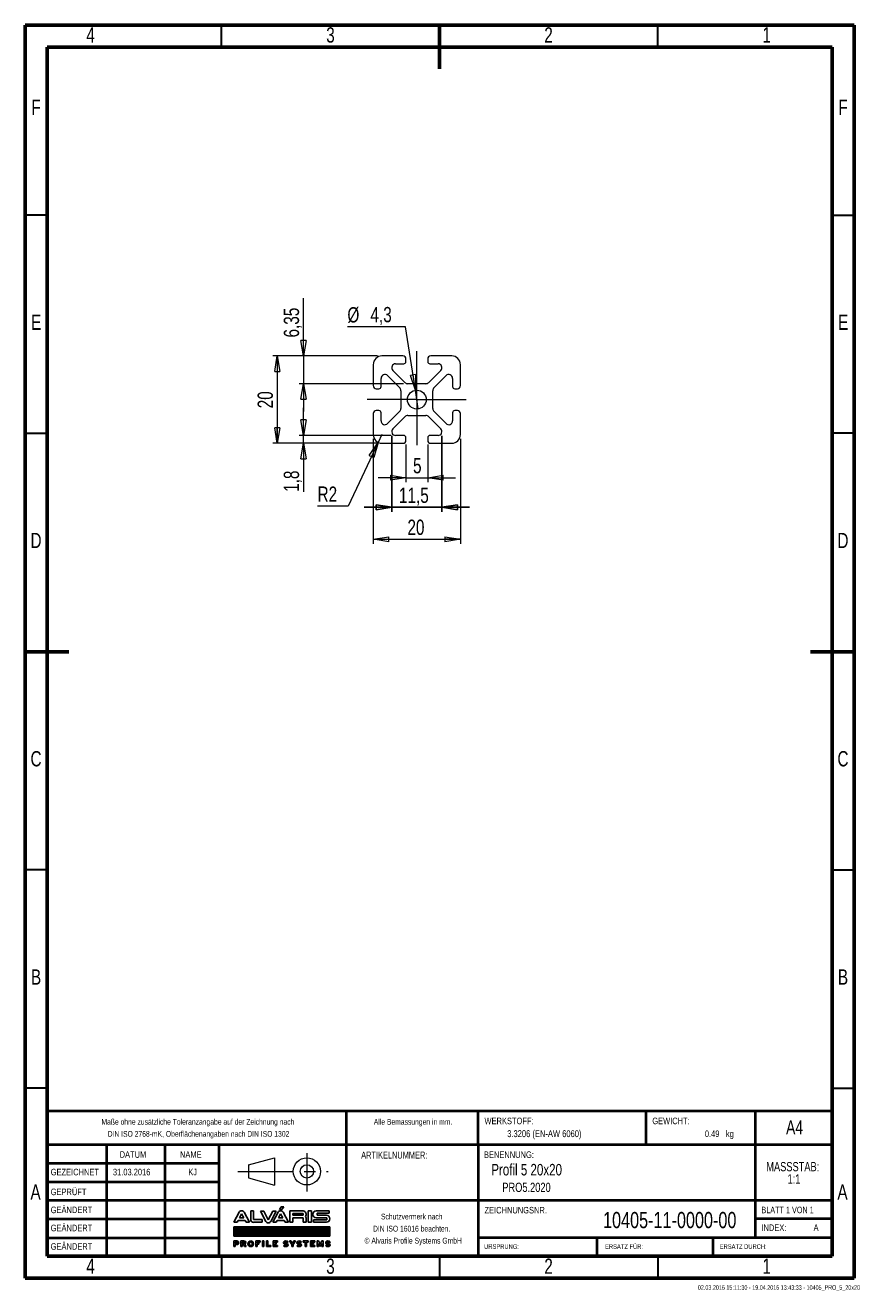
# Model space of a CAD drawing. Header units: millimetres. Extents: x 15 to 206, y 2 to 292.
import ezdxf

# ---------------------------------------------------------------- set-up
doc = ezdxf.new("R2010")
doc.units = ezdxf.units.MM
doc.header["$PDSIZE"] = -1
doc.linetypes.add('CENTERX2', pattern=[20.32, 12.7, -2.54, 2.54, -2.54])
for name, color, linetype in [('FORMAT', 7, 'Continuous'), ('SLD-0', 179, 'Continuous'), ('STANDARD_GRAU', 8, 'Continuous')]:
    doc.layers.add(name, color=color, linetype=linetype)
doc.styles.add('SLDTEXTSTYLE0', font='TXT', dxfattribs={"width": 0.75})
doc.styles.add('SLDTEXTSTYLE1', font='TXT', dxfattribs={"width": 0.692308})
doc.styles.add('SLDTEXTSTYLE2', font='TXT', dxfattribs={"width": 0.7})
doc.dimstyles.new('SLDDIMSTYLE0', dxfattribs={"dimtxt": 3.5, "dimasz": 3.556, "dimexe": 0, "dimexo": 0.0625, "dimgap": 0.875, "dimtad": 1, "dimdec": 1, "dimrnd": 1e-09, "dimzin": 12, "dimdsep": 46, "dimtxsty": 'SLDTEXTSTYLE0', "dimblk1": 'CLOSED', "dimblk2": 'CLOSED', "dimsah": 1, "dimcen": 0.09, "dimadec": 0, "dimazin": 3, "dimtfac": 1, "dimtmove": 0, "dimatfit": 0, "dimldrblk": 'CLOSED', "dimfxl": 1, "dimfrac": 2, "dimtolj": 1, "dimtzin": 12, "dimarcsym": 0})
doc.dimstyles.new('SLDDIMSTYLE1', dxfattribs={"dimtxt": 3.5, "dimasz": 3.556, "dimexe": 0, "dimexo": 0.0625, "dimgap": 0.875, "dimtad": 1, "dimrnd": 1e-09, "dimzin": 12, "dimdsep": 46, "dimtxsty": 'SLDTEXTSTYLE0', "dimblk1": 'CLOSED', "dimblk2": 'CLOSED', "dimsah": 1, "dimcen": 0.09, "dimadec": 0, "dimazin": 3, "dimtfac": 1, "dimtmove": 0, "dimatfit": 0, "dimldrblk": 'CLOSED', "dimfxl": 1, "dimfrac": 2, "dimtolj": 1, "dimtzin": 12, "dimarcsym": 0})
doc.dimstyles.new('SLDDIMSTYLE2', dxfattribs={"dimtxt": 3.5, "dimasz": 3.556, "dimexe": 0, "dimexo": 0.0625, "dimgap": 0.875, "dimtad": 1, "dimrnd": 1e-09, "dimzin": 12, "dimdsep": 46, "dimtxsty": 'SLDTEXTSTYLE0', "dimblk1": 'CLOSED', "dimblk2": 'CLOSED', "dimsah": 1, "dimcen": 0.09, "dimadec": 0, "dimazin": 3, "dimtfac": 1, "dimtofl": 0, "dimtmove": 0, "dimatfit": 3, "dimldrblk": 'CLOSED', "dimfxl": 1, "dimfrac": 2, "dimtolj": 1, "dimtzin": 12, "dimarcsym": 0})
doc.dimstyles.new('SLDDIMSTYLE3', dxfattribs={"dimtxt": 3.5, "dimasz": 3.556, "dimexe": 0, "dimexo": 0.0625, "dimgap": 0.875, "dimtad": 1, "dimdec": 1, "dimrnd": 1e-09, "dimzin": 12, "dimdsep": 46, "dimtxsty": 'SLDTEXTSTYLE0', "dimblk1": 'CLOSED', "dimblk2": 'CLOSED', "dimsah": 1, "dimcen": 0.09, "dimadec": 0, "dimazin": 3, "dimtfac": 1, "dimtdec": 1, "dimtmove": 0, "dimatfit": 0, "dimldrblk": 'CLOSED', "dimfxl": 1, "dimfrac": 2, "dimtolj": 1, "dimtzin": 12, "dimarcsym": 0})
doc.dimstyles.new('SLDDIMSTYLE4', dxfattribs={"dimtxt": 3.5, "dimasz": 3.556, "dimexe": 0, "dimexo": 0.0625, "dimgap": 0.875, "dimtad": 0, "dimtih": 1, "dimtoh": 1, "dimdec": 1, "dimrnd": 1e-09, "dimzin": 12, "dimdsep": 46, "dimtxsty": 'SLDTEXTSTYLE0', "dimblk1": 'NONE', "dimblk2": 'CLOSED', "dimsah": 1, "dimcen": 0, "dimadec": 0, "dimazin": 3, "dimtfac": 1, "dimtdec": 1, "dimtmove": 0, "dimatfit": 3, "dimldrblk": 'NONE', "dimfxl": 1, "dimfrac": 2, "dimtolj": 1, "dimtzin": 12, "dimarcsym": 0})
doc.dimstyles.new('SLDDIMSTYLE5', dxfattribs={"dimtxt": 3.5, "dimasz": 3.556, "dimexe": 0, "dimexo": 0.0625, "dimgap": 0.875, "dimtad": 0, "dimtih": 1, "dimtoh": 1, "dimrnd": 1e-09, "dimzin": 12, "dimdsep": 46, "dimtxsty": 'SLDTEXTSTYLE0', "dimblk1": 'CLOSED', "dimblk2": 'CLOSED', "dimsah": 1, "dimcen": 0, "dimadec": 0, "dimazin": 3, "dimtfac": 1, "dimtofl": 0, "dimtmove": 0, "dimatfit": 3, "dimldrblk": 'CLOSED', "dimfxl": 1, "dimfrac": 2, "dimtolj": 1, "dimtzin": 12, "dimarcsym": 0})

# ---------------------------------------------------------------- blocks, each defined once
blk = doc.blocks.new('Block2')
at = {"color": 7, "linetype": 'Continuous', "lineweight": 0}
for p, q in [((276.07, 30.81), (282.06, 32.4)), ((282.06, 32.4), (282.06, 26.16)), ((276.07, 30.81), (276.07, 27.78)), ((276.07, 27.78), (282.06, 26.16))]:
    blk.add_line(p, q, dxfattribs=at)
at = {"color": 7, "linetype": 'CENTERX2', "lineweight": 0}
for p, q in [((289.49, 33.46), (289.49, 24.67)), ((273.66, 29.29), (294.36, 29.29))]:
    blk.add_line(p, q, dxfattribs=at)
at = {"color": 7, "linetype": 'Continuous', "lineweight": 0}
for radius in [3.12, 1.52]:
    blk.add_circle((289.49, 29.29), radius, dxfattribs=at)
blk.add_attdef('AUTOATTR7', (0, 0), '', height=1, dxfattribs=at)
blk = doc.blocks.new('ALVARIS-LOGO_BL1')
at = {"layer": 'SLD-0', "color": 2, "linetype": 'Continuous'}
for p, q in [((-368.6, 33.5), (-327.7, 110.4)), ((-325.1, 67.6), (-308.8, 98.1)), ((-308.8, 98.1), (-292.6, 67.6)), ((-249, 33.5), (-289.9, 110.4)), ((-239.9, 121.2), (-218.3, 121.2)), ((-239.9, 121.2), (-239.9, 55)), ((-218.3, 121.2), (-218.3, 55)), ((-139.8, 117.8), (-165.3, 117.8)), ((-165.3, 117.8), (-124.3, 40.9)), ((-105.4, 53.2), (-139.8, 117.8)), ((-71, 117.8), (-105.4, 53.2)), ((-45.6, 117.8), (-86.5, 40.9)), ((-71.1, 33.5), (-30.2, 110.4)), ((-45.6, 117.8), (-71, 117.8)), ((-27.6, 67.6), (-11.3, 98.1)), ((-18.5, 130.5), (-6, 152.4)), ((-18.5, 130.5), (-2.9, 130.5)), ((-11.3, 98.1), (4.9, 67.6)), ((-6, 152.4), (14.6, 152.4)), ((-2.9, 130.5), (14.6, 152.4)), ((48.5, 33.5), (7.6, 110.4)), ((59.3, 33.5), (59.3, 121.2)), ((59.3, 121.2), (161.1, 121.2)), ((82.2, 100.8), (82.2, 88)), ((161.1, 100.8), (82.2, 100.8)), ((161.1, 88), (161.1, 100.8)), ((198.5, 33.5), (198.5, 121.2)), ((198.5, 121.2), (224.9, 121.2)), ((224.9, 33.5), (224.9, 121.2)), ((260.8, 121.2), (359.8, 121.2)), ((359.8, 102.2), (267.3, 102.2)), ((267.3, 102.2), (267.3, 88)), ((359.8, 121.2), (359.8, 102.2)), ((-368.6, 33.5), (-343.2, 33.5)), ((-343.2, 33.5), (-335.2, 48.5)), ((-335.2, 48.5), (-282.4, 48.5)), ((-292.6, 67.6), (-325.1, 67.6)), ((-282.4, 48.5), (-274.4, 33.5)), ((-274.4, 33.5), (-249, 33.5)), ((-218.3, 55), (-151.8, 55)), ((-151.8, 33.5), (-218.3, 33.5)), ((-151.8, 55), (-151.8, 33.5)), ((-71.1, 33.5), (-45.7, 33.5)), ((-45.7, 33.5), (-37.7, 48.5)), ((-37.7, 48.5), (15.1, 48.5)), ((4.9, 67.6), (-27.6, 67.6)), ((15.1, 48.5), (23.1, 33.5)), ((23.1, 33.5), (48.5, 33.5)), ((82.2, 33.5), (59.3, 33.5)), ((82.2, 88), (161.1, 88)), ((82.2, 67.6), (82.2, 33.5)), ((82.2, 67.6), (161.1, 67.6)), ((161.1, 67.6), (161.1, 33.5)), ((161.1, 33.5), (184, 33.5)), ((184, 33.5), (184, 67.6)), ((224.9, 33.5), (198.5, 33.5)), ((241.1, 33.5), (241.1, 52.7)), ((241.1, 52.7), (341.3, 52.7)), ((241.1, 33.5), (340, 33.5)), ((341.3, 67.6), (260.8, 67.6)), ((267.3, 88), (340, 88)), ((341.3, 52.7), (341.3, 67.6)), ((-368.6, -1.7), (365.4, -1.7)), ((-368.6, -72.5), (-368.6, -1.7)), ((365.4, -1.7), (-368.6, -1.7)), ((-368.6, -1.7), (-368.6, -72.5)), ((-368.6, -71.5), (-298.8, -1.7)), ((-368.6, -67.5), (-302.8, -1.7)), ((-368.6, -63.6), (-306.7, -1.7)), ((-368.6, -59.6), (-310.7, -1.7)), ((-368.6, -55.7), (-314.6, -1.7)), ((-368.6, -51.7), (-318.6, -1.7)), ((-368.6, -47.8), (-322.5, -1.7)), ((-368.6, -43.8), (-326.5, -1.7)), ((-368.6, -39.9), (-330.5, -1.7)), ((-368.6, -35.9), (-334.4, -1.7)), ((-368.6, -31.9), (-338.4, -1.7)), ((-368.6, -28), (-342.3, -1.7)), ((-368.6, -24), (-346.3, -1.7)), ((-368.6, -20.1), (-350.2, -1.7)), ((-368.6, -16.1), (-354.2, -1.7)), ((-368.6, -12.2), (-358.1, -1.7)), ((-368.6, -8.2), (-362.1, -1.7)), ((-368.6, -4.3), (-366, -1.7)), ((365.4, -72.5), (-368.6, -72.5)), ((-368.6, -72.5), (365.4, -72.5)), ((-365.7, -72.5), (-294.9, -1.7)), ((-361.7, -72.5), (-290.9, -1.7)), ((-357.8, -72.5), (-287, -1.7)), ((-353.8, -72.5), (-283, -1.7)), ((-349.8, -72.5), (-279.1, -1.7)), ((-345.9, -72.5), (-275.1, -1.7)), ((-341.9, -72.5), (-271.2, -1.7)), ((-338, -72.5), (-267.2, -1.7)), ((-334, -72.5), (-263.2, -1.7)), ((-330.1, -72.5), (-259.3, -1.7)), ((-326.1, -72.5), (-255.3, -1.7)), ((-322.2, -72.5), (-251.4, -1.7)), ((-318.2, -72.5), (-247.4, -1.7)), ((-314.3, -72.5), (-243.5, -1.7)), ((-310.3, -72.5), (-239.5, -1.7)), ((-306.4, -72.5), (-235.6, -1.7)), ((-302.4, -72.5), (-231.6, -1.7)), ((-298.5, -72.5), (-227.7, -1.7)), ((-294.5, -72.5), (-223.7, -1.7)), ((-290.5, -72.5), (-219.8, -1.7)), ((-286.6, -72.5), (-215.8, -1.7)), ((-282.6, -72.5), (-211.8, -1.7)), ((-278.7, -72.5), (-207.9, -1.7)), ((-274.7, -72.5), (-203.9, -1.7)), ((-270.8, -72.5), (-200, -1.7)), ((-266.8, -72.5), (-196, -1.7)), ((-262.9, -72.5), (-192.1, -1.7)), ((-258.9, -72.5), (-188.1, -1.7)), ((-255, -72.5), (-184.2, -1.7)), ((-251, -72.5), (-180.2, -1.7)), ((-247.1, -72.5), (-176.3, -1.7)), ((-243.1, -72.5), (-172.3, -1.7)), ((-239.2, -72.5), (-168.4, -1.7)), ((-235.2, -72.5), (-164.4, -1.7)), ((-231.2, -72.5), (-160.5, -1.7)), ((-227.3, -72.5), (-156.5, -1.7)), ((-223.3, -72.5), (-152.5, -1.7)), ((-219.4, -72.5), (-148.6, -1.7)), ((-215.4, -72.5), (-144.6, -1.7)), ((-211.5, -72.5), (-140.7, -1.7)), ((-207.5, -72.5), (-136.7, -1.7)), ((-203.6, -72.5), (-132.8, -1.7)), ((-199.6, -72.5), (-128.8, -1.7)), ((-195.7, -72.5), (-124.9, -1.7)), ((-191.7, -72.5), (-120.9, -1.7)), ((-187.8, -72.5), (-117, -1.7)), ((-183.8, -72.5), (-113, -1.7)), ((-179.8, -72.5), (-109.1, -1.7)), ((-175.9, -72.5), (-105.1, -1.7)), ((-171.9, -72.5), (-101.2, -1.7)), ((-168, -72.5), (-97.2, -1.7)), ((-164, -72.5), (-93.2, -1.7)), ((-160.1, -72.5), (-89.3, -1.7)), ((-156.1, -72.5), (-85.3, -1.7)), ((-152.2, -72.5), (-81.4, -1.7)), ((-148.2, -72.5), (-77.4, -1.7)), ((-144.3, -72.5), (-73.5, -1.7)), ((-140.3, -72.5), (-69.5, -1.7)), ((-136.4, -72.5), (-65.6, -1.7)), ((-132.4, -72.5), (-61.6, -1.7)), ((-128.5, -72.5), (-57.7, -1.7)), ((-124.5, -72.5), (-53.7, -1.7)), ((-120.5, -72.5), (-49.8, -1.7)), ((-116.6, -72.5), (-45.8, -1.7)), ((-112.6, -72.5), (-41.8, -1.7)), ((-108.7, -72.5), (-37.9, -1.7)), ((-104.7, -72.5), (-33.9, -1.7)), ((-100.8, -72.5), (-30, -1.7)), ((-96.8, -72.5), (-26, -1.7)), ((-92.9, -72.5), (-22.1, -1.7)), ((-88.9, -72.5), (-18.1, -1.7)), ((-85, -72.5), (-14.2, -1.7)), ((-81, -72.5), (-10.2, -1.7)), ((-77.1, -72.5), (-6.3, -1.7)), ((-73.1, -72.5), (-2.3, -1.7)), ((-69.2, -72.5), (1.6, -1.7)), ((-65.2, -72.5), (5.6, -1.7)), ((-61.2, -72.5), (9.5, -1.7)), ((-57.3, -72.5), (13.5, -1.7)), ((-53.3, -72.5), (17.5, -1.7)), ((-49.4, -72.5), (21.4, -1.7)), ((-45.4, -72.5), (25.4, -1.7)), ((-41.5, -72.5), (29.3, -1.7)), ((-37.5, -72.5), (33.3, -1.7)), ((-33.6, -72.5), (37.2, -1.7)), ((-29.6, -72.5), (41.2, -1.7)), ((-25.7, -72.5), (45.1, -1.7)), ((-21.7, -72.5), (49.1, -1.7)), ((-17.8, -72.5), (53, -1.7)), ((-13.8, -72.5), (57, -1.7)), ((-9.8, -72.5), (60.9, -1.7)), ((-5.9, -72.5), (64.9, -1.7)), ((-1.9, -72.5), (68.8, -1.7)), ((2, -72.5), (72.8, -1.7)), ((6, -72.5), (76.8, -1.7)), ((9.9, -72.5), (80.7, -1.7)), ((13.9, -72.5), (84.7, -1.7)), ((17.8, -72.5), (88.6, -1.7)), ((21.8, -72.5), (92.6, -1.7)), ((25.7, -72.5), (96.5, -1.7)), ((29.7, -72.5), (100.5, -1.7)), ((33.6, -72.5), (104.4, -1.7)), ((37.6, -72.5), (108.4, -1.7)), ((41.5, -72.5), (112.3, -1.7)), ((45.5, -72.5), (116.3, -1.7)), ((49.5, -72.5), (120.2, -1.7)), ((53.4, -72.5), (124.2, -1.7)), ((57.4, -72.5), (128.1, -1.7)), ((61.3, -72.5), (132.1, -1.7)), ((65.3, -72.5), (136.1, -1.7)), ((69.2, -72.5), (140, -1.7)), ((73.2, -72.5), (144, -1.7)), ((77.1, -72.5), (147.9, -1.7)), ((81.1, -72.5), (151.9, -1.7)), ((85, -72.5), (155.8, -1.7)), ((89, -72.5), (159.8, -1.7)), ((92.9, -72.5), (163.7, -1.7)), ((96.9, -72.5), (167.7, -1.7)), ((100.8, -72.5), (171.6, -1.7)), ((104.8, -72.5), (175.6, -1.7)), ((108.8, -72.5), (179.5, -1.7)), ((112.7, -72.5), (183.5, -1.7)), ((116.7, -72.5), (187.5, -1.7)), ((120.6, -72.5), (191.4, -1.7)), ((124.6, -72.5), (195.4, -1.7)), ((128.5, -72.5), (199.3, -1.7)), ((132.5, -72.5), (203.3, -1.7)), ((136.4, -72.5), (207.2, -1.7)), ((140.4, -72.5), (211.2, -1.7)), ((144.3, -72.5), (215.1, -1.7)), ((148.3, -72.5), (219.1, -1.7)), ((152.2, -72.5), (223, -1.7)), ((156.2, -72.5), (227, -1.7)), ((160.1, -72.5), (230.9, -1.7)), ((164.1, -72.5), (234.9, -1.7)), ((168.1, -72.5), (238.8, -1.7)), ((172, -72.5), (242.8, -1.7)), ((176, -72.5), (246.8, -1.7)), ((179.9, -72.5), (250.7, -1.7)), ((183.9, -72.5), (254.7, -1.7)), ((187.8, -72.5), (258.6, -1.7)), ((191.8, -72.5), (262.6, -1.7)), ((195.7, -72.5), (266.5, -1.7)), ((199.7, -72.5), (270.5, -1.7)), ((203.6, -72.5), (274.4, -1.7)), ((207.6, -72.5), (278.4, -1.7)), ((211.5, -72.5), (282.3, -1.7)), ((215.5, -72.5), (286.3, -1.7)), ((219.5, -72.5), (290.2, -1.7)), ((223.4, -72.5), (294.2, -1.7)), ((227.4, -72.5), (298.1, -1.7)), ((231.3, -72.5), (302.1, -1.7)), ((235.3, -72.5), (306.1, -1.7)), ((239.2, -72.5), (310, -1.7)), ((243.2, -72.5), (314, -1.7)), ((247.1, -72.5), (317.9, -1.7)), ((251.1, -72.5), (321.9, -1.7)), ((255, -72.5), (325.8, -1.7)), ((259, -72.5), (329.8, -1.7)), ((262.9, -72.5), (333.7, -1.7)), ((266.9, -72.5), (337.7, -1.7)), ((270.8, -72.5), (341.6, -1.7)), ((274.8, -72.5), (345.6, -1.7)), ((278.8, -72.5), (349.5, -1.7)), ((282.7, -72.5), (353.5, -1.7)), ((286.7, -72.5), (357.5, -1.7)), ((290.6, -72.5), (361.4, -1.7)), ((294.6, -72.5), (365.4, -1.7)), ((298.5, -72.5), (365.4, -5.6)), ((302.5, -72.5), (365.4, -9.5)), ((306.4, -72.5), (365.4, -13.5)), ((310.4, -72.5), (365.4, -17.4)), ((314.3, -72.5), (365.4, -21.4)), ((318.3, -72.5), (365.4, -25.3)), ((322.2, -72.5), (365.4, -29.3)), ((326.2, -72.5), (365.4, -33.2)), ((330.1, -72.5), (365.4, -37.2)), ((334.1, -72.5), (365.4, -41.1)), ((338.1, -72.5), (365.4, -45.1)), ((342, -72.5), (365.4, -49.1)), ((346, -72.5), (365.4, -53)), ((349.9, -72.5), (365.4, -57)), ((353.9, -72.5), (365.4, -60.9)), ((357.8, -72.5), (365.4, -64.9)), ((361.8, -72.5), (365.4, -68.8)), ((365.4, -1.7), (365.4, -72.5)), ((365.4, -72.5), (365.4, -1.7)), ((-368.6, -108.1), (-368.6, -152.4)), ((-368.6, -108.1), (-345.2, -108.1)), ((-368.6, -152.4), (-359.4, -152.4)), ((-359.4, -127.2), (-359.4, -117.3)), ((-359.4, -117.3), (-346.2, -117.3)), ((-359.4, -127.2), (-346.2, -127.2)), ((-359.4, -152.4), (-359.4, -136.5)), ((-359.4, -136.5), (-345.2, -136.5)), ((-314.5, -108.1), (-314.5, -152.4)), ((-314.5, -108.1), (-291.1, -108.1)), ((-314.5, -152.4), (-305.3, -152.4)), ((-305.3, -127.2), (-305.3, -117.3)), ((-305.3, -117.3), (-292, -117.3)), ((-305.3, -127.2), (-292, -127.2)), ((-305.3, -152.4), (-305.3, -136.5)), ((-305.3, -136.5), (-295.3, -136.5)), ((-295.3, -136.5), (-286.5, -152.4)), ((-275, -152.4), (-286.5, -152.4)), ((-284.6, -134.9), (-275, -152.4)), ((-200.9, -108.1), (-166.2, -108.1)), ((-200.9, -152.4), (-200.9, -108.1)), ((-191.2, -152.4), (-200.9, -152.4)), ((-166.2, -117.3), (-191.2, -117.3)), ((-191.2, -117.3), (-191.2, -124.8)), ((-191.2, -124.8), (-176.7, -124.8)), ((-176.7, -133.5), (-191.2, -133.5)), ((-191.2, -133.5), (-191.2, -152.4)), ((-176.7, -124.8), (-176.7, -133.5)), ((-166.2, -108.1), (-166.2, -117.3)), ((-149.7, -108.1), (-140, -108.1)), ((-149.7, -152.4), (-149.7, -108.1)), ((-140, -152.4), (-149.7, -152.4)), ((-140, -108.1), (-140, -152.4)), ((-119.3, -108.1), (-119.3, -152.4)), ((-109.6, -108.1), (-119.3, -108.1)), ((-119.3, -152.4), (-85.2, -152.4)), ((-109.6, -142.7), (-109.6, -108.1)), ((-85.2, -142.7), (-109.6, -142.7)), ((-85.2, -152.4), (-85.2, -142.7)), ((-68.9, -152.4), (-68.9, -108.1)), ((-68.9, -108.1), (-35, -108.1)), ((-35, -152.4), (-68.9, -152.4)), ((-35, -117.3), (-58.9, -117.3)), ((-58.9, -117.3), (-58.9, -124.8)), ((-58.9, -124.8), (-45.3, -124.8)), ((-45.3, -132.9), (-58.9, -132.9)), ((-58.9, -132.9), (-58.9, -142.7)), ((-58.9, -142.7), (-35, -142.7)), ((-45.3, -124.8), (-45.3, -132.9)), ((-35, -108.1), (-35, -117.3)), ((-35, -142.7), (-35, -152.4)), ((17.6, -139.1), (10.3, -145.2)), ((27, -126.1), (28.9, -126.1)), ((27, -135.3), (28.9, -135.3)), ((38.3, -122.2), (45.7, -116.2)), ((55.9, -108.1), (67.4, -108.1)), ((74.5, -135.1), (55.9, -108.1)), ((67.4, -108.1), (79.2, -127.4)), ((74.5, -152.4), (74.5, -135.1)), ((83.9, -152.4), (74.5, -152.4)), ((79.2, -127.4), (91, -108.1)), ((102.5, -108.1), (83.9, -135.1)), ((83.9, -135.1), (83.9, -152.4)), ((91, -108.1), (102.5, -108.1)), ((120.4, -139.1), (113, -145.2)), ((129.8, -126.1), (131.6, -126.1)), ((129.8, -135.3), (131.6, -135.3)), ((141.1, -122.2), (148.4, -116.2)), ((161.8, -117.3), (161.8, -108.1)), ((161.8, -108.1), (199.3, -108.1)), ((175.8, -117.3), (161.8, -117.3)), ((175.8, -152.4), (175.8, -117.3)), ((185.6, -152.4), (175.8, -152.4)), ((199.3, -117.3), (185.6, -117.3)), ((185.6, -117.3), (185.6, -152.4)), ((199.3, -108.1), (199.3, -117.3)), ((216.2, -152.4), (216.2, -108.1)), ((216.2, -108.1), (250.1, -108.1)), ((250.1, -152.4), (216.2, -152.4)), ((250.1, -117.3), (226.2, -117.3)), ((226.2, -117.3), (226.2, -124.8)), ((226.2, -124.8), (239.8, -124.8)), ((239.8, -132.9), (226.2, -132.9)), ((226.2, -132.9), (226.2, -142.7)), ((226.2, -142.7), (250.1, -142.7)), ((239.8, -124.8), (239.8, -132.9)), ((250.1, -108.1), (250.1, -117.3)), ((250.1, -142.7), (250.1, -152.4)), ((268.4, -152.4), (268.4, -108.1)), ((268.4, -108.1), (278, -108.1)), ((278.4, -152.4), (268.4, -152.4)), ((291.1, -134.4), (278, -108.1)), ((278.4, -127.9), (291.1, -152.4)), ((278.4, -127.9), (278.4, -152.4)), ((291.1, -134.4), (304.2, -108.1)), ((303.8, -127.9), (291.1, -152.4)), ((303.8, -127.9), (303.8, -152.4)), ((303.8, -152.4), (313.8, -152.4)), ((304.2, -108.1), (313.8, -108.1)), ((313.8, -152.4), (313.8, -108.1)), ((340.6, -139.1), (333.2, -145.2)), ((350, -126.1), (351.9, -126.1)), ((350, -135.3), (351.9, -135.3)), ((361.3, -122.2), (368.6, -116.2))]:
    blk.add_line(p, q, dxfattribs=at)
for centre, radius, start, end in [((-308.8, 99.3), 21.9, 30.42764, 149.57236), ((-11.3, 99.3), 21.9, 30.42764, 149.57236), ((156.9, 94.5), 27, 321.76228, 80.96222), ((262.3, 94.4), 26.9, 93.03544, 266.96456), ((-218.3, 55), 21.6, 180, 270), ((-105.4, 52), 21.9, 210.42764, 329.57236), ((161, 61.2), 23.9, 15.46235, 43.90993), ((338.1, 60.7), 27.3, 273.93117, 86.06883), ((-346.2, -122.3), 4.96, 270, 90), ((-345.2, -122.3), 14.2, 270, 90), ((-292, -122.3), 4.96, 270, 90), ((-291.1, -122.3), 14.2, 297.02151, 90), ((28.9, -127.2), 16.5, 226.72744, 270.01421), ((27, -134.2), 16.5, 46.72744, 90.01421), ((131.6, -127.2), 16.5, 226.72744, 270.01421), ((129.8, -134.2), 16.5, 46.72744, 90.01421), ((351.9, -127.2), 16.5, 226.72744, 270.01421), ((350, -134.2), 16.5, 46.72744, 90.01421)]:
    blk.add_arc(centre, radius, start, end, dxfattribs=at)
for centre, major_axis, ratio in [((-239.3, -130.2), (0, 22.2), 0.948396), ((-239.3, -130.1), (0, 13.9), 0.802774)]:
    blk.add_ellipse(centre, major_axis=major_axis, ratio=ratio, dxfattribs=at)
for centre, major_axis, ratio, start_param, end_param in [((27, -122.1), (-16.6, 0), 0.794296, 4.712389, 7.853982), ((28.9, -139.2), (20.9, 0), 0.630369, 3.608164, 4.712389), ((27, -121.9), (-6.28, 0), 0.661774, 4.712389, 7.853982), ((27, -122.1), (-20.9, 0), 0.630369, 3.608164, 4.712389), ((28.9, -139.2), (16.6, 0), 0.794296, 4.712389, 7.853982), ((28.9, -139.5), (6.28, 0), 0.661774, 4.712389, 7.853982), ((129.8, -122.1), (-16.6, 0), 0.794296, 4.712389, 7.853982), ((131.6, -139.2), (20.9, 0), 0.630369, 3.608164, 4.712389), ((129.8, -121.9), (-6.28, 0), 0.661774, 4.712389, 7.853982), ((129.8, -122.1), (-20.9, 0), 0.630369, 3.608164, 4.712389), ((131.6, -139.2), (16.6, 0), 0.794296, 4.712389, 7.853982), ((131.6, -139.5), (6.28, 0), 0.661774, 4.712389, 7.853982), ((350, -122.1), (-16.6, 0), 0.794296, 4.712389, 7.853982), ((351.9, -139.2), (20.9, 0), 0.630369, 3.608164, 4.712389), ((350, -121.9), (-6.28, 0), 0.661774, 4.712389, 7.853982), ((350, -122.1), (-20.9, 0), 0.630369, 3.608164, 4.712389), ((351.9, -139.2), (16.6, 0), 0.794296, 4.712389, 7.853982), ((351.9, -139.5), (6.28, 0), 0.661774, 4.712389, 7.853982)]:
    blk.add_ellipse(centre, major_axis=major_axis, ratio=ratio, start_param=start_param, end_param=end_param, dxfattribs=at)
blk = doc.blocks.new('SW_NOTE_0')
at = {"color": 0, "linetype": 'Continuous', "lineweight": 0, "char_height": 2.117, "attachment_point": 2, "style": 'SLDTEXTSTYLE0'}
for s, insert in [('MASSSTAB:', (6.98, 2.73)), ('1:1', (7.25, -0.09))]:
    blk.add_mtext(s, dxfattribs=dict(at, insert=insert))
blk = doc.blocks.new('SW_NOTE_1')
at = {"color": 0, "linetype": 'Continuous', "lineweight": 0, "char_height": 1.3229, "attachment_point": 2, "style": 'SLDTEXTSTYLE2'}
for s, insert in [('Schutzvermerk nach', (8.16, 1.71)), ('DIN ISO 16016 beachten.', (8.15, -1.06)), ('© Alvaris Profile Systems GmbH', (8.5, -3.82))]:
    blk.add_mtext(s, dxfattribs=dict(at, insert=insert))
blk = doc.blocks.new('SW_NOTE_2')
at = {"color": 0, "linetype": 'Continuous', "lineweight": 0, "char_height": 1.3229, "attachment_point": 2, "style": 'SLDTEXTSTYLE2'}
for s, insert in [('Maße ohne zusätzliche Toleranzangabe auf der Zeichnung nach', (25.55, 1.71)), ('DIN ISO 2768-mK, Oberflächenangaben nach DIN ISO 1302', (25.69, -1.06))]:
    blk.add_mtext(s, dxfattribs=dict(at, insert=insert))
blk = doc.blocks.new('_CLOSED')
at = {"color": 0, "linetype": 'ByBlock', "lineweight": -2}
for p, q in [((-1, 0.166667), (0, 0)), ((-1, 0.166667), (-1, -0.166667)), ((0, 0), (-1, -0.166667)), ((0, 0), (-1, 0))]:
    blk.add_line(p, q, dxfattribs=at)
blk = doc.blocks.new('_D')
at = {"layer": 'STANDARD_GRAU'}
for p, q in [((99.02, 197.93), (99.02, 180.58)), ((110.52, 197.93), (110.52, 180.58)), ((99.02, 181.58), (92.67, 181.58)), ((99.02, 181.58), (110.52, 181.58)), ((110.52, 181.58), (116.87, 181.58))]:
    blk.add_line(p, q, dxfattribs=at)
at = {"layer": 'STANDARD_GRAU', "xscale": 3.556, "yscale": 3.556}
blk.add_blockref('_CLOSED', (99.02, 181.58), dxfattribs=at)
at = {"layer": 'STANDARD_GRAU', "xscale": 3.556, "yscale": 3.556, "rotation": 180}
blk.add_blockref('_CLOSED', (110.52, 181.58), dxfattribs=at)
at = {"layer": 'STANDARD_GRAU', "insert": (100.67, 186.09), "char_height": 3.5, "attachment_point": 1, "style": 'SLDTEXTSTYLE0'}
blk.add_mtext('11,5', dxfattribs=at)
blk = doc.blocks.new('_D_1')
at = {"color": 7, "linetype": 'Continuous', "lineweight": 0}
for p, q in [((102.27, 195.95), (102.27, 187.36)), ((107.27, 195.95), (107.27, 187.36)), ((102.27, 188.36), (95.92, 188.36)), ((102.27, 188.36), (107.27, 188.36)), ((107.27, 188.36), (113.62, 188.36))]:
    blk.add_line(p, q, dxfattribs=at)
at = {"color": 7, "linetype": 'Continuous', "lineweight": 0, "xscale": 3.556, "yscale": 3.556}
blk.add_blockref('_CLOSED', (102.27, 188.36, -500), dxfattribs=at)
at = {"color": 7, "linetype": 'Continuous', "lineweight": 0, "xscale": 3.556, "yscale": 3.556, "rotation": 180}
blk.add_blockref('_CLOSED', (107.27, 188.36, -500), dxfattribs=at)
at = {"color": 7, "linetype": 'Continuous', "lineweight": 0, "insert": (103.9, 192.87), "char_height": 3.5, "attachment_point": 1, "style": 'SLDTEXTSTYLE0'}
blk.add_mtext('5', dxfattribs=at)
blk = doc.blocks.new('_D_2')
at = {"color": 7, "linetype": 'Continuous', "lineweight": 0}
for p, q in [((94.77, 197.25), (94.77, 173.25)), ((114.77, 197.25), (114.77, 173.25)), ((94.77, 174.25), (114.77, 174.25))]:
    blk.add_line(p, q, dxfattribs=at)
at = {"color": 7, "linetype": 'Continuous', "lineweight": 0, "xscale": 3.556, "yscale": 3.556, "rotation": 180}
blk.add_blockref('_CLOSED', (94.77, 174.25, -500), dxfattribs=at)
at = {"color": 7, "linetype": 'Continuous', "lineweight": 0, "xscale": 3.556, "yscale": 3.556}
blk.add_blockref('_CLOSED', (114.77, 174.25, -500), dxfattribs=at)
at = {"color": 7, "linetype": 'Continuous', "lineweight": 0, "insert": (102.61, 178.76), "char_height": 3.5, "attachment_point": 1, "style": 'SLDTEXTSTYLE0'}
blk.add_mtext('20', dxfattribs=at)
blk = doc.blocks.new('_D_3')
at = {"color": 7, "linetype": 'Continuous', "lineweight": 0}
for p, q in [((78.77, 198.05), (78.77, 204.4)), ((98.9, 198.05), (77.77, 198.05)), ((78.77, 196.25), (78.77, 198.05)), ((95.77, 196.25), (77.77, 196.25)), ((78.77, 196.25), (78.77, 185.12))]:
    blk.add_line(p, q, dxfattribs=at)
at = {"color": 7, "linetype": 'Continuous', "lineweight": 0, "xscale": 3.556, "yscale": 3.556}
for p, rotation in [((78.77, 198.05, -500), 270), ((78.77, 196.25, -500), 90)]:
    blk.add_blockref('_CLOSED', p, dxfattribs=dict(at, rotation=rotation))
at = {"color": 7, "linetype": 'Continuous', "lineweight": 0, "insert": (74.26, 185.12), "char_height": 3.5, "attachment_point": 1, "rotation": 90, "style": 'SLDTEXTSTYLE0'}
blk.add_mtext('1,8', dxfattribs=at)
blk = doc.blocks.new('_D_4')
at = {"color": 7, "linetype": 'Continuous', "lineweight": 0}
for p, q in [((78.77, 216.25), (78.77, 229.53)), ((95.77, 216.25), (77.77, 216.25)), ((78.77, 216.25), (78.77, 209.9)), ((101.73, 209.9), (77.77, 209.9)), ((78.77, 209.9), (78.77, 203.55))]:
    blk.add_line(p, q, dxfattribs=at)
at = {"color": 7, "linetype": 'Continuous', "lineweight": 0, "xscale": 3.556, "yscale": 3.556}
for p, rotation in [((78.77, 216.25, -500), 270), ((78.77, 209.9, -500), 90)]:
    blk.add_blockref('_CLOSED', p, dxfattribs=dict(at, rotation=rotation))
at = {"color": 7, "linetype": 'Continuous', "lineweight": 0, "insert": (74.26, 220.48), "char_height": 3.5, "attachment_point": 1, "rotation": 90, "style": 'SLDTEXTSTYLE0'}
blk.add_mtext('6,35', dxfattribs=at)
blk = doc.blocks.new('_D_5')
at = {"color": 7, "linetype": 'Continuous', "lineweight": 0}
for p, q in [((95.77, 216.25), (71.77, 216.25)), ((72.77, 216.25), (72.77, 196.25)), ((95.77, 196.25), (71.77, 196.25))]:
    blk.add_line(p, q, dxfattribs=at)
at = {"color": 7, "linetype": 'Continuous', "lineweight": 0, "xscale": 3.556, "yscale": 3.556}
for p, rotation in [((72.77, 216.25, -500), 90), ((72.77, 196.25, -500), 270)]:
    blk.add_blockref('_CLOSED', p, dxfattribs=dict(at, rotation=rotation))
at = {"color": 7, "linetype": 'Continuous', "lineweight": 0, "insert": (68.26, 204.26), "char_height": 3.5, "attachment_point": 1, "rotation": 90, "style": 'SLDTEXTSTYLE0'}
blk.add_mtext('20', dxfattribs=at)
blk = doc.blocks.new('_D_6')
at = {"color": 7, "linetype": 'Continuous', "lineweight": 0}
for p, q in [((102.18, 222.92), (88.85, 222.92)), ((104.44, 208.38), (102.18, 222.92)), ((105.1, 204.13), (104.44, 208.38))]:
    blk.add_line(p, q, dxfattribs=at)
at = {"color": 7, "linetype": 'Continuous', "lineweight": 0, "xscale": 3.556, "yscale": 3.556, "rotation": 278.8091795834}
blk.add_blockref('_CLOSED', (104.44, 208.38, -500), dxfattribs=at)
at = {"color": 7, "linetype": 'Continuous', "lineweight": 0, "char_height": 3.5, "attachment_point": 1, "style": 'SLDTEXTSTYLE0'}
for s, insert in [('%%c', (88.85, 227.43)), ('4,3', (94.13, 227.48))]:
    blk.add_mtext(s, dxfattribs=dict(at, insert=insert))
blk = doc.blocks.new('_NONE')
blk = doc.blocks.new('_D_7')
at = {"color": 7, "linetype": 'Continuous', "lineweight": 0}
for p, q in [((96.77, 198.25), (95.91, 196.44)), ((95.91, 196.44), (89.02, 181.84)), ((89.02, 181.84), (82.01, 181.84))]:
    blk.add_line(p, q, dxfattribs=at)
at = {"color": 7, "linetype": 'Continuous', "lineweight": 0, "xscale": 3.556, "yscale": 3.556, "rotation": 64.716643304}
blk.add_blockref('_CLOSED', (95.91, 196.44, -500), dxfattribs=at)
at = {"color": 7, "linetype": 'Continuous', "lineweight": 0, "insert": (82.01, 186.35), "char_height": 3.5, "attachment_point": 1, "style": 'SLDTEXTSTYLE0'}
blk.add_mtext('R2', dxfattribs=at)
blk = doc.blocks.new('SW_CENTERMARKSYMBOL_0')
at = {"color": 0, "linetype": 'Continuous', "lineweight": 0}
for p, q in [((0, 2.5), (0, 11.13)), ((-2.5, 0), (-11.36, 0)), ((0, 0), (-2.5, 0)), ((0, 0), (0, 2.5)), ((0, 0), (0, -2.5)), ((0, 0), (2.5, 0)), ((2.5, 0), (11.28, 0)), ((0, -2.5), (0, -10.45))]:
    blk.add_line(p, q, dxfattribs=at)
blk = doc.blocks.new('SW_CENTERMARKSYMBOL_1')
at = {"color": 0, "linetype": 'Continuous', "lineweight": 0}
for p, q in [((0, 2.5), (0, 4.65)), ((-2.5, 0), (-4.65, 0)), ((0, 0), (-2.5, 0)), ((0, 0), (0, 2.5)), ((0, 0), (0, -2.5)), ((0, 0), (2.5, 0)), ((2.5, 0), (4.65, 0)), ((0, -2.5), (0, -4.65))]:
    blk.add_line(p, q, dxfattribs=at)

msp = doc.modelspace()

# ---------------------------------------------------------------- linework, layer by layer
at = {"color": 7, "linetype": 'Continuous', "lineweight": 60}
for p, q in [((205, 292), (15, 292)), ((15, 292), (15, 5)), ((110, 282), (110, 292)), ((205, 5), (205, 292)), ((20, 287), (200, 287)), ((20, 10), (20, 287)), ((200, 287), (200, 10)), ((15, 148.5), (25, 148.5)), ((195, 148.5), (205, 148.5)), ((20, 10), (200, 10)), ((15, 5), (205, 5))]:
    msp.add_line(p, q, dxfattribs=at)
at = {"color": 7, "linetype": 'Continuous', "lineweight": 30}
for p, q in [((60, 287), (60, 292)), ((160, 287), (160, 292)), ((20, 248.5), (15, 248.5)), ((200, 248.5), (205, 248.5)), ((20, 198.5), (15, 198.5)), ((200, 198.651), (205, 198.651)), ((20, 98.5), (15, 98.5)), ((200, 98.5), (205, 98.5)), ((20, 48.5), (15, 48.5)), ((200, 48.5), (205, 48.5)), ((60, 10), (60, 5)), ((110, 10), (110, 5)), ((160, 10), (160, 5))]:
    msp.add_line(p, q, dxfattribs=at)
at = {"color": 7, "linetype": 'Continuous', "lineweight": 15}
for p, q in [((101.567, 216.251), (96.767, 216.251)), ((102.267, 214.951), (102.267, 215.551)), ((107.267, 215.551), (107.267, 214.951)), ((112.767, 216.251), (107.967, 216.251)), ((94.767, 214.251), (94.767, 209.451)), ((98.073, 211.743), (100.824, 208.992)), ((102.026, 210.194), (99.275, 212.945)), ((99.899, 214.451), (101.767, 214.451)), ((110.258, 212.945), (107.508, 210.194)), ((107.767, 214.451), (109.634, 214.451)), ((108.71, 208.992), (111.461, 211.743)), ((114.767, 209.451), (114.767, 214.251)), ((95.467, 208.751), (96.067, 208.751)), ((96.567, 209.251), (96.567, 211.119)), ((106.801, 209.901), (102.733, 209.901)), ((112.967, 211.119), (112.967, 209.251)), ((113.467, 208.751), (114.067, 208.751)), ((101.117, 208.285), (101.117, 204.218)), ((108.417, 204.218), (108.417, 208.285)), ((94.767, 203.051), (94.767, 198.251)), ((96.067, 203.751), (95.467, 203.751)), ((96.567, 201.384), (96.567, 203.251)), ((100.824, 203.51), (98.073, 200.76)), ((111.461, 200.76), (108.71, 203.51)), ((112.967, 203.251), (112.967, 201.384)), ((114.067, 203.751), (113.467, 203.751)), ((114.767, 198.251), (114.767, 203.051)), ((99.275, 199.558), (102.026, 202.308)), ((102.733, 202.601), (106.801, 202.601)), ((107.508, 202.308), (110.258, 199.558)), ((101.767, 198.051), (99.899, 198.051)), ((102.267, 196.951), (102.267, 197.551)), ((107.267, 197.551), (107.267, 196.951)), ((109.634, 198.051), (107.767, 198.051)), ((96.767, 196.251), (101.567, 196.251)), ((107.967, 196.251), (112.767, 196.251))]:
    msp.add_line(p, q, dxfattribs=at)
at = {"color": 7, "linetype": 'Continuous', "lineweight": 40}
for p, q in [((20, 65.25), (20, 10)), ((200, 43.263), (20, 43.263)), ((20, 43.263), (20, 10)), ((88.645, 35.5), (88.645, 43.263)), ((118.8, 35.5), (118.8, 43.263)), ((157.357, 35.5), (157.357, 43.263)), ((182.443, 35.5), (182.443, 43.263)), ((118.8, 35.5), (20, 35.5)), ((33.596, 35.5), (33.596, 10)), ((46.991, 35.5), (46.991, 10)), ((59.403, 35.5), (59.403, 10)), ((88.645, 10), (88.645, 35.5)), ((118.8, 35.5), (118.8, 10)), ((182.443, 35.5), (118.8, 35.5)), ((182.443, 14.325), (182.443, 35.5)), ((200, 35.5), (182.443, 35.5)), ((59.403, 31.25), (20, 31.25)), ((59.403, 27), (20, 27)), ((200, 22.75), (20, 22.75)), ((59.403, 18.475), (20, 18.475)), ((200, 18.575), (182.443, 18.575)), ((20, 14.25), (59.403, 14.25)), ((200, 14.25), (118.8, 14.25)), ((146.129, 10), (146.129, 14.25)), ((172.682, 10), (172.682, 14.25))]:
    msp.add_line(p, q, dxfattribs=at)
at = {"color": 7, "linetype": 'Continuous', "lineweight": 0}
msp.add_line((118.8, 14.25), (200, 14.25), dxfattribs=at)
at = {"color": 7, "linetype": 'Continuous', "lineweight": 15}
msp.add_circle((104.767, 206.251), 2.15, dxfattribs=at)
for centre, radius, start, end in [((96.767, 214.251), 2, 90, 180), ((101.567, 215.551), 0.7, 0, 90), ((101.767, 214.951), 0.5, 270, 0), ((107.967, 215.551), 0.7, 90, 180), ((107.767, 214.951), 0.5, 180, 270), ((112.767, 214.251), 2, 0, 90), ((97.449, 211.119), 0.882, 45, 180), ((99.899, 213.569), 0.882, 90, 225), ((109.634, 213.569), 0.882, 315, 90), ((112.084, 211.119), 0.882, 360, 135), ((95.467, 209.451), 0.7, 180, 270), ((96.067, 209.251), 0.5, 270, 0), ((100.117, 208.285), 1, 0, 45), ((102.733, 210.901), 1, 225, 270), ((106.801, 210.901), 1, 270, 315), ((109.417, 208.285), 1, 135, 180), ((113.467, 209.251), 0.5, 180, 270), ((114.067, 209.451), 0.7, 270, 0), ((95.467, 203.051), 0.7, 90, 180), ((96.067, 203.251), 0.5, 0, 90), ((100.117, 204.218), 1, 315, 0), ((109.417, 204.218), 1, 180, 225), ((113.467, 203.251), 0.5, 90, 180), ((114.067, 203.051), 0.7, 0, 90), ((97.449, 201.384), 0.882, 180, 315), ((102.733, 201.601), 1, 90, 135), ((106.801, 201.601), 1, 45, 90), ((112.084, 201.384), 0.882, 225, 0), ((96.767, 198.251), 2, 180, 270), ((99.899, 198.934), 0.882, 135, 270), ((101.767, 197.551), 0.5, 0, 90), ((107.767, 197.551), 0.5, 90, 180), ((109.634, 198.934), 0.882, 270, 45), ((112.767, 198.251), 2, 270, 0), ((101.567, 196.951), 0.7, 270, 0), ((107.967, 196.951), 0.7, 180, 270)]:
    msp.add_arc(centre, radius, start, end, dxfattribs=at)
at = {"color": 7, "linetype": 'Continuous', "lineweight": 0}
msp.add_point((200, 46.224), dxfattribs=at)

# ---------------------------------------------------------------- block references
for name, p in [('SW_CENTERMARKSYMBOL_0', (104.767, 206.251)), ('SW_CENTERMARKSYMBOL_1', (104.767, 206.251)), ('SW_NOTE_2', (29.024, 39.767)), ('SW_NOTE_0', (183.974, 28.867)), ('SW_NOTE_1', (95.436, 18.055))]:
    msp.add_blockref(name, p, dxfattribs=at)
at = {"color": 7, "linetype": 'Continuous'}
msp.add_blockref('Block2', (-209.927, 0.164), dxfattribs=at)
at = {"layer": 'FORMAT', "xscale": 0.03, "yscale": 0.03, "zscale": 0.03}
msp.add_blockref('ALVARIS-LOGO_BL1', (73.869, 16.777), dxfattribs=at)

# ---------------------------------------------------------------- texts
at = {"color": 7, "linetype": 'Continuous', "lineweight": 0}
for s, insert, char_height, attachment_point, style in [('4', (29.965, 291.541), 3.5, 2, 'SLDTEXTSTYLE0'), ('3', (84.965, 291.541), 3.5, 2, 'SLDTEXTSTYLE0'), ('2', (134.965, 291.541), 3.5, 2, 'SLDTEXTSTYLE0'), ('1', (184.965, 291.541), 3.5, 2, 'SLDTEXTSTYLE0'), ('F', (17.464, 274.982), 3.5, 2, 'SLDTEXTSTYLE0'), ('F', (202.464, 274.982), 3.5, 2, 'SLDTEXTSTYLE0'), ('E', (17.506, 225.732), 3.5, 2, 'SLDTEXTSTYLE0'), ('E', (202.506, 225.732), 3.5, 2, 'SLDTEXTSTYLE0'), ('D', (17.46, 175.732), 3.5, 2, 'SLDTEXTSTYLE0'), ('D', (202.46, 175.732), 3.5, 2, 'SLDTEXTSTYLE0'), ('C', (17.464, 125.732), 3.5, 2, 'SLDTEXTSTYLE0'), ('C', (202.464, 125.732), 3.5, 2, 'SLDTEXTSTYLE0'), ('B', (17.473, 75.732), 3.5, 2, 'SLDTEXTSTYLE0'), ('B', (202.473, 75.732), 3.5, 2, 'SLDTEXTSTYLE0'), ('Alle Bemassungen in mm.', (103.894, 41.472), 1.32292, 2, 'SLDTEXTSTYLE2'), ('WERKSTOFF:', (120.274, 41.761), 1.5, 1, 'SLDTEXTSTYLE0'), ('GEWICHT:', (158.753, 41.76), 1.4986, 1, 'SLDTEXTSTYLE0'), ('A4', (191.366, 41.128), 3.175, 2, 'SLDTEXTSTYLE0'), ('3.3206 (EN-AW 6060)', (142.512, 38.887), 1.5875, 3, 'SLDTEXTSTYLE0'), ('0.49', (174.141, 38.823), 1.4986, 3, 'SLDTEXTSTYLE0'), ('kg', (175.627, 38.823), 1.4986, 1, 'SLDTEXTSTYLE0'), ('DATUM', (36.633, 34.066), 1.5, 1, 'SLDTEXTSTYLE0'), ('NAME', (50.463, 34.066), 1.5, 1, 'SLDTEXTSTYLE0'), ('ARTIKELNUMMER:', (99.597, 33.981), 1.5875, 2, 'SLDTEXTSTYLE2'), ('BENENNUNG:', (120.156, 34.025), 1.5, 1, 'SLDTEXTSTYLE0'), ('GEZEICHNET', (20.83, 30.048), 1.5, 1, 'SLDTEXTSTYLE0'), ('31.03.2016', (35.09, 30.048), 1.5, 1, 'SLDTEXTSTYLE0'), ('KJ', (53.368, 30.048), 1.5, 2, 'SLDTEXTSTYLE0'), ('Profil 5 20x20', (121.826, 31.162), 2.64583, 1, 'SLDTEXTSTYLE0'), ('A', (17.36, 26.482), 3.5, 2, 'SLDTEXTSTYLE0'), ('PRO5.2020', (124.36, 26.853), 2.1167, 1, 'SLDTEXTSTYLE0'), ('A', (202.36, 26.482), 3.5, 2, 'SLDTEXTSTYLE0'), ('GEPRÜFT', (20.819, 25.505), 1.5, 1, 'SLDTEXTSTYLE0'), ('GEÄNDERT', (20.822, 21.38), 1.5, 1, 'SLDTEXTSTYLE0'), ('ZEICHNUNGSNR.', (120.279, 21.317), 1.5, 1, 'SLDTEXTSTYLE0'), ('BLATT 1 VON 1', (183.765, 21.367), 1.5, 1, 'SLDTEXTSTYLE1'), ('GEÄNDERT', (20.822, 17.239), 1.5, 1, 'SLDTEXTSTYLE0'), ('10405-11-0000-00', (178.03, 20.154), 3.70417, 3, 'SLDTEXTSTYLE0'), ('INDEX:', (183.765, 17.304), 1.5, 1, 'SLDTEXTSTYLE0'), ('A', (195.727, 17.304), 1.5, 1, 'SLDTEXTSTYLE0'), ('GEÄNDERT', (20.822, 13.004), 1.5, 1, 'SLDTEXTSTYLE0'), ('URSPRUNG:', (120.202, 12.756), 1.0583, 1, 'SLDTEXTSTYLE0'), ('ERSATZ FÜR:', (147.922, 12.756), 1.05833, 1, 'SLDTEXTSTYLE0'), ('ERSATZ DURCH:', (174.204, 12.756), 1.05833, 1, 'SLDTEXTSTYLE0'), ('4', (29.965, 9.482), 3.5, 2, 'SLDTEXTSTYLE0'), ('3', (84.965, 9.482), 3.5, 2, 'SLDTEXTSTYLE0'), ('2', (134.965, 9.482), 3.5, 2, 'SLDTEXTSTYLE0'), ('1', (184.965, 9.482), 3.5, 2, 'SLDTEXTSTYLE0'), ('02.03.2016 15:11:30 - 19.04.2016 13:43:33 - 10405_PRO_5_20x20', (206.373, 3.379), 1.05833, 3, 'SLDTEXTSTYLE2')]:
    msp.add_mtext(s, dxfattribs=dict(at, insert=insert, char_height=char_height, attachment_point=attachment_point, style=style))

# ---------------------------------------------------------------- dimensions: what is measured, and where the dimension line sits
for base, p1, p2, dimstyle, picture, middle in [((78.767, 209.901), (96.767, 216.251), (102.733, 209.901), 'SLDDIMSTYLE1', '_D_4', (78.767, 225.008)), ((72.767, 196.251), (96.767, 216.251), (96.767, 196.251), 'SLDDIMSTYLE2', '_D_5', (72.767, 206.85)), ((78.767, 198.051), (96.767, 196.251), (99.899, 198.051), 'SLDDIMSTYLE3', '_D_3', (78.767, 188.355))]:
    dim = msp.add_linear_dim(base=base, p1=p1, p2=p2, angle=90, dimstyle=dimstyle, dxfattribs=at)
    dim.commit()
    dim.dimension.update_dxf_attribs({"geometry": picture, "text_midpoint": middle, "dimtype": 160})
dim = msp.add_diameter_dim_2p(p1=(105.096, 204.127), p2=(104.438, 208.376), dimstyle='SLDDIMSTYLE4', dxfattribs=at)
dim.commit()
dim.dimension.update_dxf_attribs({"geometry": '_D_6', "text_midpoint": (94.725, 225.723), "dimtype": 163})
dim = msp.add_radius_dim(center=(96.767, 198.251), mpoint=(95.913, 196.443), dimstyle='SLDDIMSTYLE5', dxfattribs=at)
dim.commit()
dim.dimension.update_dxf_attribs({"geometry": '_D_7', "text_midpoint": (84.719, 184.621), "dimtype": 164})
for base, p1, p2, dimstyle, picture, middle in [((114.767, 174.251), (94.767, 198.251), (114.767, 198.251), 'SLDDIMSTYLE2', '_D_2', (105.197, 174.251)), ((107.267, 188.355), (102.267, 196.951), (107.267, 196.951), 'SLDDIMSTYLE1', '_D_1', (105.197, 188.355))]:
    dim = msp.add_linear_dim(base=base, p1=p1, p2=p2, dimstyle=dimstyle, dxfattribs=at)
    dim.commit()
    dim.dimension.update_dxf_attribs({"geometry": picture, "text_midpoint": middle, "dimtype": 160})
at = {"layer": 'STANDARD_GRAU'}
dim = msp.add_linear_dim(base=(110.517, 181.578), p1=(99.017, 198.934), p2=(110.517, 198.934), dimstyle='SLDDIMSTYLE0', dxfattribs=at)
dim.commit()
dim.dimension.update_dxf_attribs({"geometry": '_D', "text_midpoint": (105.197, 181.578), "dimtype": 160})

doc.saveas('drawing.dxf')
